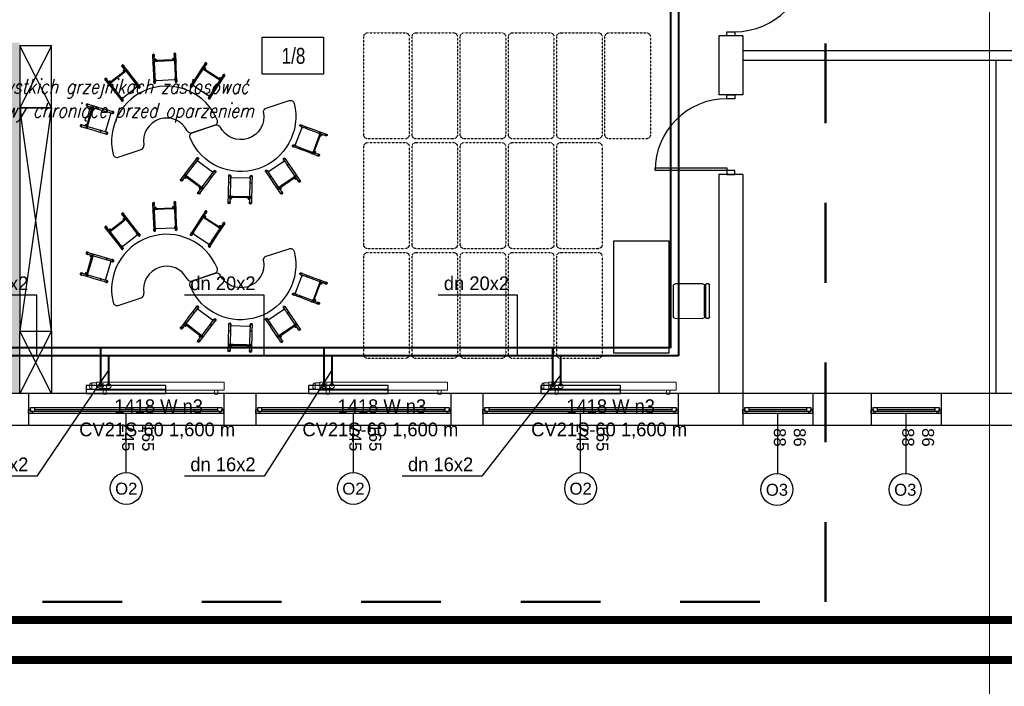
# Model space of a CAD drawing. Header units: millimetres. Extents: x 3698380 to 4312681, y 679670 to 844285.
# Tile 71 of 100: x 4083979 to 4096331, y 777957 to 786313. Entities that reach past the tile are written whole.
import ezdxf
from ezdxf.enums import TextEntityAlignment as Align
from ezdxf.lldxf.tags import DXFTag

# ---------------------------------------------------------------- set-up
doc = ezdxf.new("R2010")
doc.units = ezdxf.units.MM
doc.header["$LTSCALE"] = 10
for name, pattern in [('1', [2, 1, -1]), ('ACAD_ISO03W100', [30, 12, -18]), ('CHSW', [0]), ('drobna przerywana', [0.4, 0.1, -0.1, 0.1, -0.1])]:
    doc.linetypes.add(name, pattern=pattern)
for name, color, linetype in [('__INST_opisy', 3, 'Continuous'), ('_wytyczne ele', 6, 'Continuous'), ('A_bloki', 252, 'Continuous'), ('A_kreskowanie', 8, 'Continuous'), ('A_opis_pom', 3, 'Continuous'), ('A_sc_istn', 252, 'Continuous'), ('A_wymiary', 1, 'Continuous'), ('SAN_Etykiety przewodów CO na rzucie', 7, 'Continuous'), ('SAN_Piony CO na rzucie', 8, 'Continuous')]:
    doc.layers.add(name, color=color, linetype=linetype)
for name, color, linetype, lineweight in [('HVAC_zakres_opracowania', 1, '1', 50), ('SAN_Armatura CO na rozwinięciu', 7, 'Continuous', 13), ('SAN_Armatura CO na rzucie', 7, 'Continuous', 13), ('SAN_Grzejniki CO na rzucie', 7, 'Continuous', 13), ('SAN_Przewody powrotne CO na rzucie', 5, 'Continuous', 40), ('SAN_Przewody zasilające CO na rzucie', 1, 'Continuous', 40)]:
    doc.layers.add(name, color=color, linetype=linetype, lineweight=lineweight)
doc.styles.add('Etykiety przewodów CO na rzucie', font='txt')
doc.styles.add('Grzejniki CO na rzucie', font='txt')
doc.styles.add('ROMANS', font='romans.shx', dxfattribs={"width": 0.8, "oblique": 15})
doc.styles.get("Standard").update_dxf_attribs({"font": 'arial.ttf'})
doc.styles.add('Strzałki', font='ic-isocp.shx', dxfattribs={"width": 0.8})
tags = doc.linetypes.add('DASHED', pattern=[19.05, 12.7, -6.35]).pattern_tags.tags
tags[6:7] = [DXFTag(74, 4), DXFTag(75, 0), DXFTag(340, '0'), DXFTag(46, 1.0), DXFTag(50, 0.0), DXFTag(44, 0.0), DXFTag(45, 0.0)]
tags[4:5] = [DXFTag(74, 4), DXFTag(75, 0), DXFTag(340, '0'), DXFTag(46, 1.0), DXFTag(50, 0.0), DXFTag(44, 0.0), DXFTag(45, 0.0)]
doc.linetypes.add('TRACKS', pattern='A,0.15,[130,ltypeshp.shx,S=0.25,R=0,X=0,Y=0],0.15', length=0.3)

# ---------------------------------------------------------------- blocks, each defined once
blk = doc.blocks.new('*U462')
at = {"color": 252}
for p, q in [((-95, 20), (-100, 20)), ((-100, 15), (-97.5, 15)), ((-97.5, 15), (-97.5, 17.5)), ((-97.5, 17.5), (-95, 17.5)), ((-92.5, 17.5), (-97.5, 17.5)), ((-97.5, 17.5), (-97.5, 12.5)), ((-97.5, 12.5), (-92.5, 12.5)), ((-95, 17.5), (-95, 20)), ((140, 20), (-95, 20)), ((-92.5, 12.5), (-92.5, 17.5)), ((137.5, 17.5), (-92.5, 17.5)), ((-92.5, 15), (137.5, 15)), ((-92.5, 12.5), (137.5, 12.5)), ((-92.5, 12.5), (137.5, 12.5)), ((142.5, 17.5), (137.5, 17.5)), ((137.5, 17.5), (137.5, 12.5)), ((137.5, 12.5), (142.5, 12.5)), ((145, 20), (140, 20)), ((140, 20), (140, 17.5)), ((140, 17.5), (142.5, 17.5)), ((142.5, 17.5), (142.5, 15)), ((142.5, 12.5), (142.5, 17.5)), ((142.5, 15), (145, 15))]:
    blk.add_line(p, q, dxfattribs=at)
for points in [[(-100, 20), (-100, 15), (-97.5, 15)], [(145, 20), (145, 15), (142.5, 15)]]:
    blk.add_lwpolyline(points, dxfattribs=at)
blk = doc.blocks.new('*U338')
at = {"color": 252}
blk.add_lwpolyline([(75, 0), (0, 0)], dxfattribs=at)
for tag, p in [('S', (30, 5)), ('H', (30, -20))]:
    blk.add_attdef(tag, text='', height=15, dxfattribs=at).set_placement(p, align=Align.CENTER)
blk = doc.blocks.new('*U463')
at = {"color": 252}
for p, q in [((-16.5, 20), (-21.5, 20)), ((-21.5, 15), (-19, 15)), ((-19, 15), (-19, 17.5)), ((-19, 17.5), (-16.5, 17.5)), ((-14, 17.5), (-19, 17.5)), ((-19, 17.5), (-19, 12.5)), ((-19, 12.5), (-14, 12.5)), ((-16.5, 17.5), (-16.5, 20)), ((61.5, 20), (-16.5, 20)), ((-14, 12.5), (-14, 17.5)), ((59, 17.5), (-14, 17.5)), ((-14, 15), (59, 15)), ((-14, 12.5), (59, 12.5)), ((-14, 12.5), (59, 12.5)), ((64, 17.5), (59, 17.5)), ((59, 17.5), (59, 12.5)), ((59, 12.5), (64, 12.5)), ((66.5, 20), (61.5, 20)), ((61.5, 20), (61.5, 17.5)), ((61.5, 17.5), (64, 17.5)), ((64, 17.5), (64, 15)), ((64, 12.5), (64, 17.5)), ((64, 15), (66.5, 15))]:
    blk.add_line(p, q, dxfattribs=at)
for points in [[(-21.5, 20), (-21.5, 15), (-19, 15)], [(66.5, 20), (66.5, 15), (64, 15)]]:
    blk.add_lwpolyline(points, dxfattribs=at)
blk = doc.blocks.new('*U469')
at = {"color": 252}
for points in [[(35, 900), (35, 0), (0, 0), (0, 900)], [(-50, -100), (0, -100), (0, 0), (-50, 0)], [(950, 0), (950, -100), (900, -100), (900, 0)]]:
    blk.add_lwpolyline(points, close=True, dxfattribs=at)
blk.add_arc((0, 0), 900, 0, 90, dxfattribs=at)
blk = doc.blocks.new('Stolik banan - czerwony - wys_ 53 cm-1783507-0 PARTER')
at = {"layer": 'A_bloki'}
for p, q in [((-33.6, 69.2), (-63.8, 69.2)), ((63.8, 69.2), (33.6, 69.2))]:
    blk.add_line(p, q, dxfattribs=at)
for centre, radius, start, end in [((-63.8, 64.2), 5, 90, 184.4808), ((0, 69.2), 69, 184.4808, 355.5192), ((-33.6, 64.2), 5, 8.4565, 90), ((0, 69.2), 29, 188.4565, 351.5435), ((33.6, 64.2), 5, 90, 171.5435), ((63.8, 64.2), 5, 355.5192, 90)]:
    blk.add_arc(centre, radius, start, end, dxfattribs=at)
blk = doc.blocks.new('Krzesełko 38 cm - Czerwony-V99-0 PARTER')
at = {"layer": 'A_bloki'}
for p, q in [((-14.7, 7), (-14.7, 5.8)), ((-14.5, 5.8), (-14.5, -2)), ((-13.5, 0), (-8.5, 0)), ((-12.5, 1), (-12.5, 5.8)), ((-12.5, 1), (-12.5, 0)), ((-12.2, 5.8), (-12.2, 7)), ((-10.5, 0.1), (-10.5, 1)), ((10.5, 0.1), (-10.5, 0.1)), ((-8.5, 0), (8.5, 0)), ((8.5, 0), (13.5, 0)), ((10.5, 1), (10.5, 0.1)), ((12.3, 7), (12.3, 5.8)), ((12.5, 5.8), (12.5, 1)), ((12.5, 0), (12.5, 1)), ((14.5, -2), (14.5, 5.8)), ((14.8, 5.8), (14.8, 7)), ((-14.5, -2), (-14.5, -10)), ((-14.5, -10), (-14.5, -18)), ((-13.5, 0), (-13.5, -1)), ((-8.5, -1), (-13.5, -1)), ((-12.5, -2), (-12.5, -1)), ((-12.5, -1.1), (-12.5, -1.9)), ((-12.5, -19.8), (-12.5, -1.9)), ((8.5, -1), (-8.5, -1)), ((13.5, -1), (8.5, -1)), ((12.5, -1), (12.5, -2)), ((12.5, -1.9), (12.5, -1.1)), ((12.5, -1.9), (12.5, -19.8)), ((13.5, -1), (13.5, 0)), ((14.5, -10), (14.5, -2)), ((14.5, -18), (14.5, -10)), ((-14.5, -18), (-14.5, -26.9)), ((-12.5, -19.1), (-12.5, -18)), ((-12.5, -20), (-12.5, -19.8)), ((-12.5, -22.9), (-12.5, -20)), ((-12.5, -26.9), (-12.5, -22.9)), ((12.5, -18), (12.5, -19.1)), ((12.5, -19.8), (12.5, -20)), ((12.5, -20), (12.5, -22.9)), ((12.5, -22.9), (12.5, -26.9)), ((14.5, -26.9), (14.5, -18)), ((-14.7, -25.7), (-14.7, -26.9)), ((-12.2, -26.9), (-12.2, -25.7)), ((-11.1, -24.8), (11.1, -24.8)), ((12.3, -25.7), (12.3, -26.9)), ((14.8, -26.9), (14.8, -25.7))]:
    blk.add_line(p, q, dxfattribs=at)
at = {"layer": 'A_bloki', "flags": 128}
for points in [[(-12.5, -22.9), (-12.5, -23.3), (-12.3, -23.7), (-12.1, -24.1), (-11.8, -24.4), (-11.5, -24.7)], [(11.5, -24.7), (11.8, -24.4), (12.1, -24.1), (12.3, -23.7), (12.5, -23.3), (12.5, -22.9)]]:
    blk.add_lwpolyline(points, dxfattribs=at)
at = {"layer": 'A_bloki'}
for centre, radius, start, end in [((-11.5, 1), 1, 0, 180), ((-11.5, 1), 1, 135, 180), ((-11.5, 1), 1, 180, 255), ((-11.5, 1), 1, 180, 360), ((-11.5, 1), 1, 30, 120), ((-11.5, 1), 1, 300, 0), ((-11.5, 1), 1, 0, 15), ((11.5, 1), 1, 360, 180), ((11.5, 1), 1, 120, 180), ((11.5, 1), 1, 180, 240), ((11.5, 1), 1, 180, 360), ((11.5, 1), 1, 360, 105), ((11.5, 1), 1, 270, 360), ((-10.5, -1.9), 2, 155.582, 180), ((10.5, -1.9), 2, 0, 24.418)]:
    blk.add_arc(centre, radius, start, end, dxfattribs=at)
for centre, major_axis, start_param, end_param in [((-13.5, 7), (-1.25, 0), 3.141593, 6.283185), ((-13.5, 7), (1.25, 0), 3.141593, 3.403392), ((-13.5, 5.8), (1.25, 0), 0, 3.141593), ((-13.5, 5.8), (1.25, 0), 3.141593, 3.77396), ((-13.5, 5.8), (-1, 0), 3.141593, 6.283185), ((-13.5, 5.8), (1.25, 0), 5.650818, 6.283185), ((-13.5, 7), (-1.25, 0), 2.879793, 3.141593), ((13.5, 7), (-1.25, 0), 3.141593, 6.283185), ((13.5, 7), (1.25, 0), 3.141593, 3.403392), ((13.5, 5.8), (1.25, 0), 0, 3.141593), ((13.5, 5.8), (1.25, 0), 3.141593, 3.77396), ((13.5, 5.8), (-1, 0), 3.141593, 6.283185), ((13.5, 5.8), (1.25, 0), 5.650818, 6.283185), ((13.5, 7), (-1.25, 0), 2.879793, 3.141593), ((-13.5, -25.7), (1.25, 0), 2.509225, 3.141593), ((-13.5, -25.7), (1.25, 0), 3.141593, 6.283185), ((-13.5, -26.9), (-1.25, 0), 6.021386, 6.283185), ((-13.5, -26.9), (-1.25, 0), 0, 3.141593), ((-13.5, -25.7), (1.25, 0), 0, 0.632368), ((-13.5, -26.9), (1.25, 0), 0, 0.261799), ((13.5, -25.7), (1.25, 0), 2.509225, 3.141593), ((13.5, -25.7), (1.25, 0), 3.141593, 6.283185), ((13.5, -26.9), (-1.25, 0), 6.100199, 6.283185), ((13.5, -26.9), (-1.25, 0), 0, 3.141593), ((13.5, -25.7), (1.25, 0), 0, 0.632368), ((13.5, -26.9), (1.25, 0), 0, 0.261799)]:
    blk.add_ellipse(centre, major_axis=major_axis, ratio=0.970296, start_param=start_param, end_param=end_param, dxfattribs=at)
for points, knots in [([(-12.5, 1), (-12.5, 1.1), (-12.5, 1.2), (-12.4, 1.4), (-12.4, 1.5), (-12.3, 1.6), (-12.3, 1.6), (-12.2, 1.7), (-12.2, 1.7)], [0, 0, 0, 0, 0.0833333, 0.125, 0.1666667, 0.1875, 0.2083333, 0.25, 0.25, 0.25, 0.25]), ([(-11.8, 0), (-11.8, 0), (-11.9, 0.1), (-12, 0.1), (-12.1, 0.2), (-12.2, 0.2), (-12.2, 0.3), (-12.3, 0.4), (-12.4, 0.5), (-12.4, 0.6), (-12.4, 0.6), (-12.5, 0.8), (-12.5, 0.9), (-12.5, 1)], [0.5833333, 0.5833333, 0.5833333, 0.5833333, 0.625, 0.6666667, 0.7083333, 0.7291667, 0.75, 0.7916667, 0.8333333, 0.8541667, 0.875, 0.9166667, 1, 1, 1, 1]), ([(-12, 1.9), (-12, 1.9), (-11.9, 1.9), (-11.7, 2), (-11.5, 2), (-11.3, 2), (-11.1, 1.9), (-11, 1.9), (-11, 1.9)], [0.3333333, 0.3333333, 0.3333333, 0.3333333, 0.375, 0.4166667, 0.5, 0.5833333, 0.625, 0.6666667, 0.6666667, 0.6666667, 0.6666667]), ([(-10.5, 1), (-10.5, 0.9), (-10.5, 0.8), (-10.6, 0.6), (-10.6, 0.5), (-10.7, 0.4), (-10.7, 0.4), (-10.8, 0.3), (-10.8, 0.2), (-10.9, 0.2), (-11, 0.2), (-11, 0.1)], [0, 0, 0, 0, 0.0833333, 0.125, 0.1666667, 0.1875, 0.2083333, 0.25, 0.2708333, 0.2916667, 0.3333333, 0.3333333, 0.3333333, 0.3333333]), ([(10.5, 1), (10.5, 1.1), (10.5, 1.2), (10.6, 1.4), (10.6, 1.5), (10.7, 1.6), (10.7, 1.6), (10.8, 1.7), (10.8, 1.8), (10.9, 1.8), (11, 1.8), (11, 1.9)], [0, 0, 0, 0, 0.0833333, 0.125, 0.1666667, 0.1875, 0.2083333, 0.25, 0.2708333, 0.2916667, 0.3333333, 0.3333333, 0.3333333, 0.3333333]), ([(11, 0.1), (11, 0.2), (10.9, 0.2), (10.8, 0.2), (10.8, 0.3), (10.7, 0.4), (10.6, 0.5), (10.6, 0.6), (10.6, 0.6), (10.5, 0.8), (10.5, 0.9), (10.5, 1)], [0.6666667, 0.6666667, 0.6666667, 0.6666667, 0.7083333, 0.7291667, 0.75, 0.7916667, 0.8333333, 0.8541667, 0.875, 0.9166667, 1, 1, 1, 1]), ([(11.1, 0), (11, 0), (10.8, 0.1), (10.6, 0.1), (10.5, 0.1)], [0.4285714, 0.4285714, 0.4285714, 0.4285714, 0.5714286, 1, 1, 1, 1]), ([(11.5, 2), (11.6, 2), (11.7, 2), (11.9, 1.9), (12, 1.9), (12, 1.9)], [0.5, 0.5, 0.5, 0.5, 0.5833333, 0.625, 0.6666667, 0.6666667, 0.6666667, 0.6666667]), ([(12.5, 1), (12.5, 0.9), (12.5, 0.8), (12.4, 0.6), (12.4, 0.5), (12.3, 0.4), (12.3, 0.4), (12.2, 0.3), (12.2, 0.2), (12.1, 0.2), (12, 0.1), (11.9, 0.1), (11.7, 0), (11.6, 0), (11.5, 0)], [0, 0, 0, 0, 0.0833333, 0.125, 0.1666667, 0.1875, 0.2083333, 0.25, 0.2708333, 0.2916667, 0.3333333, 0.375, 0.4166667, 0.5, 0.5, 0.5, 0.5]), ([(12.2, 1.7), (12.2, 1.7), (12.3, 1.6), (12.4, 1.5), (12.4, 1.4), (12.4, 1.4), (12.5, 1.2), (12.5, 1.1), (12.5, 1)], [0.75, 0.75, 0.75, 0.75, 0.7916667, 0.8333333, 0.8541667, 0.875, 0.9166667, 1, 1, 1, 1]), ([(-14.5, -2), (-14.5, -1.9), (-14.5, -1.8), (-14.4, -1.7), (-14.4, -1.6), (-14.3, -1.5), (-14.2, -1.4), (-14.1, -1.3), (-14, -1.3), (-13.8, -1.2), (-13.5, -1.2), (-13.2, -1.2), (-13, -1.3), (-12.9, -1.3), (-12.8, -1.4), (-12.7, -1.5), (-12.6, -1.6), (-12.6, -1.7), (-12.5, -1.8), (-12.5, -1.9), (-12.5, -2)], [0, 0, 0, 0, 0.083333, 0.125, 0.166667, 0.208333, 0.25, 0.291667, 0.333333, 0.416667, 0.5, 0.583333, 0.666667, 0.708333, 0.75, 0.791667, 0.833333, 0.875, 0.916667, 1, 1, 1, 1]), ([(12.5, -2), (12.5, -1.9), (12.5, -1.8), (12.6, -1.7), (12.6, -1.6), (12.7, -1.5), (12.8, -1.4), (12.9, -1.3), (13, -1.3), (13.2, -1.2), (13.5, -1.2), (13.8, -1.2), (14, -1.3), (14.1, -1.3), (14.2, -1.4), (14.3, -1.5), (14.4, -1.6), (14.4, -1.7), (14.5, -1.8), (14.5, -1.9), (14.5, -2)], [0, 0, 0, 0, 0.083333, 0.125, 0.166667, 0.208333, 0.25, 0.291667, 0.333333, 0.416667, 0.5, 0.583333, 0.666667, 0.708333, 0.75, 0.791667, 0.833333, 0.875, 0.916667, 1, 1, 1, 1]), ([(-14.5, -18), (-14.5, -18), (-14.5, -18.1), (-14.4, -18.3), (-14.4, -18.4), (-14.3, -18.4), (-14.2, -18.5), (-14.1, -18.6), (-14, -18.7), (-13.8, -18.7), (-13.5, -18.8), (-13.2, -18.7), (-13, -18.7), (-12.9, -18.6), (-12.8, -18.5), (-12.7, -18.4), (-12.6, -18.4), (-12.6, -18.3), (-12.5, -18.1), (-12.5, -18), (-12.5, -18)], [0, 0, 0, 0, 0.083333, 0.125, 0.166667, 0.208333, 0.25, 0.291667, 0.333333, 0.416667, 0.5, 0.583333, 0.666667, 0.708333, 0.75, 0.791667, 0.833333, 0.875, 0.916667, 1, 1, 1, 1]), ([(-11.6, -24.6), (-11.6, -24.6), (-11.6, -24.6), (-11.6, -24.6), (-11.6, -24.6), (-11.6, -24.6), (-11.6, -24.6), (-11.7, -24.6), (-11.7, -24.5), (-11.7, -24.5), (-11.7, -24.5), (-11.7, -24.5), (-11.7, -24.5), (-11.7, -24.5), (-11.8, -24.5), (-11.8, -24.5), (-11.8, -24.4), (-11.9, -24.4), (-11.9, -24.3), (-11.9, -24.3), (-12, -24.3)], [0, 0, 0, 0, 0.071429, 0.107143, 0.142857, 0.178571, 0.214286, 0.25, 0.285714, 0.321429, 0.357143, 0.392857, 0.428571, 0.464286, 0.5, 0.571429, 0.642857, 0.714286, 0.857143, 1, 1, 1, 1]), ([(-11.5, -24.7), (-11.5, -24.7), (-11.4, -24.7), (-11.4, -24.7), (-11.4, -24.7), (-11.3, -24.7), (-11.3, -24.7), (-11.3, -24.7), (-11.3, -24.8), (-11.3, -24.8), (-11.3, -24.8), (-11.2, -24.8), (-11.2, -24.8), (-11.2, -24.8), (-11.2, -24.8), (-11.2, -24.8), (-11.2, -24.8), (-11.2, -24.8), (-11.1, -24.8), (-11.1, -24.8), (-11.1, -24.8), (-11.1, -24.8), (-11.1, -24.8)], [0, 0, 0, 0, 0.1428571, 0.2142857, 0.25, 0.2857143, 0.3214286, 0.3571429, 0.3928571, 0.4285714, 0.4642857, 0.5, 0.5357143, 0.5714286, 0.6071429, 0.6428571, 0.6785714, 0.7142857, 0.75, 0.7857143, 0.8214286, 0.8571429, 0.8571429, 0.8571429, 0.8571429]), ([(11.1, -24.8), (11.1, -24.8), (11.1, -24.8), (11.1, -24.8), (11.1, -24.8), (11.2, -24.8), (11.2, -24.8), (11.2, -24.8), (11.2, -24.8), (11.2, -24.8), (11.2, -24.8), (11.2, -24.8), (11.3, -24.8), (11.3, -24.8), (11.3, -24.8), (11.3, -24.7), (11.3, -24.7), (11.3, -24.7), (11.4, -24.7), (11.4, -24.7), (11.4, -24.7), (11.5, -24.7), (11.5, -24.7)], [0.1428571, 0.1428571, 0.1428571, 0.1428571, 0.1785714, 0.2142857, 0.25, 0.2857143, 0.3214286, 0.3571429, 0.3928571, 0.4285714, 0.4642857, 0.5, 0.5357143, 0.5714286, 0.6071429, 0.6428571, 0.6785714, 0.7142857, 0.75, 0.7857143, 0.8571429, 1, 1, 1, 1]), ([(12, -24.3), (11.9, -24.3), (11.9, -24.3), (11.9, -24.4), (11.8, -24.4), (11.8, -24.5), (11.8, -24.5), (11.7, -24.5), (11.7, -24.5), (11.7, -24.5), (11.7, -24.5), (11.7, -24.5), (11.7, -24.5), (11.7, -24.6), (11.6, -24.6), (11.6, -24.6), (11.6, -24.6), (11.6, -24.6), (11.6, -24.6), (11.6, -24.6), (11.6, -24.6)], [0, 0, 0, 0, 0.142857, 0.285714, 0.357143, 0.428571, 0.5, 0.535714, 0.571429, 0.607143, 0.642857, 0.678571, 0.714286, 0.75, 0.785714, 0.821429, 0.857143, 0.892857, 0.928571, 1, 1, 1, 1]), ([(12.5, -18), (12.5, -18), (12.5, -18.1), (12.6, -18.3), (12.6, -18.4), (12.7, -18.4), (12.8, -18.5), (12.9, -18.6), (13, -18.7), (13.2, -18.7), (13.5, -18.8), (13.8, -18.7), (14, -18.7), (14.1, -18.6), (14.2, -18.5), (14.3, -18.4), (14.4, -18.4), (14.4, -18.3), (14.5, -18.1), (14.5, -18), (14.5, -18)], [0, 0, 0, 0, 0.083333, 0.125, 0.166667, 0.208333, 0.25, 0.291667, 0.333333, 0.416667, 0.5, 0.583333, 0.666667, 0.708333, 0.75, 0.791667, 0.833333, 0.875, 0.916667, 1, 1, 1, 1])]:
    blk.add_open_spline(points, degree=3, knots=knots, dxfattribs=at)
for points in [[(-10.5, 0.1), (-10.5, 0.1), (-10.6, 0.1), (-10.8, 0.1), (-10.9, 0.1), (-11, 0), (-11.1, 0)], [(-10.8, 1.7), (-10.8, 1.7), (-10.7, 1.6), (-10.7, 1.5), (-10.6, 1.5)], [(-10.5, 1.3), (-10.5, 1.2), (-10.5, 1.1), (-10.5, 1)]]:
    blk.add_open_spline(points, degree=3, dxfattribs=at)
blk = doc.blocks.new('Krzesło Breuera - Krzesło Breuera-V3-1 PIĘTRO')
at = {"layer": 'A_bloki'}
for p, q in [((-21.6, 17.6), (-21.6, 20.1)), ((-21.6, -21.6), (-21.6, 12.7)), ((-20.3, 21.3), (20.3, 21.3)), ((20.3, 16.3), (-20.3, 16.3)), ((-19.1, 15.2), (19, 15.2)), ((21.6, 20.1), (21.6, 17.6)), ((21.6, 12.7), (21.6, -21.6)), ((19, -24.1), (-19.1, -24.1))]:
    blk.add_line(p, q, dxfattribs=at)
for centre, radius, start, end in [((-20.3, 20.1), 1.27, 90, 180), ((-20.3, 17.6), 1.27, 180, 270), ((-19.1, 12.7), 2.54, 90, 180), ((19, 12.7), 2.54, 0, 90), ((20.3, 20.1), 1.27, 0, 90), ((20.3, 17.6), 1.27, 270, 0), ((-19.1, -21.6), 2.54, 180, 270), ((19, -21.6), 2.54, 270, 0)]:
    blk.add_arc(centre, radius, start, end, dxfattribs=at)
blk = doc.blocks.new('CFU')
at = {"layer": 'A_bloki'}
for p, q in [((64156, -676318), (64556, -675538)), ((64156, -675538), (64556, -676318))]:
    blk.add_line(p, q, dxfattribs=at)
blk.add_lwpolyline([(64556, -676318), (64156, -676318), (64156, -675538), (64556, -675538)], close=True, dxfattribs=at)
blk = doc.blocks.new('NJIOVGYGV')
at = {"layer": 'A_bloki'}
for p, q in [((64156, -679118), (64556, -676318)), ((64156, -676318), (64556, -679118))]:
    blk.add_line(p, q, dxfattribs=at)
blk.add_lwpolyline([(64156, -676318), (64556, -676318), (64556, -679118), (64156, -679118)], close=True, dxfattribs=at)
blk = doc.blocks.new('gvjgvy')
at = {"layer": 'A_bloki', "linetype": 'drobna przerywana'}
for p, q in [((192734, -595318), (192734, -595788)), ((194014, -595268), (192784, -595268)), ((194064, -595788), (194064, -595318)), ((192784, -595838), (194014, -595838))]:
    blk.add_line(p, q, dxfattribs=at)
for centre, start, end in [((192784, -595318), 90, 180), ((194014, -595318), 0, 90), ((192784, -595788), 180, 270), ((194014, -595788), 270, 0)]:
    blk.add_arc(centre, 50, start, end, dxfattribs=at)
blk = doc.blocks.new('d')
at = {"layer": 'A_kreskowanie', "ltscale": 2}
h = blk.add_hatch(color=252, dxfattribs=at)
h.dxf.hatch_style = 1
h.paths.add_polyline_path([(3731432.76, 791007.02), (3731312.76, 791007.02), (3731312.76, 789647.02), (3731432.76, 789647.02)])
h.paths.add_polyline_path([(3732874.74, 789327.02), (3732874.74, 789347.02), (3731432.76, 789347.02), (3731432.76, 789227.02), (3732874.74, 789227.02)])
h.paths.add_polyline_path([(3732754.74, 789227.02), (3732634.74, 789227.02), (3732634.74, 789127.02), (3732754.74, 789127.02)])
h.paths.add_polyline_path([(3734281.53, 789347.02), (3733874.74, 789347.02), (3733874.74, 789227.02), (3734281.53, 789227.02)])
h.paths.add_polyline_path([(3734161.53, 791007.02), (3734041.53, 791007.02), (3734041.53, 790927.02), (3734041.53, 790357.02), (3734041.53, 789347.02), (3734161.53, 789347.02)])
h.paths.add_polyline_path([(3736381.9, 791007.02), (3736261.9, 791007.02), (3736261.9, 789347.02), (3735463.65, 789347.02), (3735314.74, 789347.02), (3735314.74, 789227.02), (3736381.9, 789227.02)])
h.paths.add_polyline_path([(3735583.65, 789227.02), (3735463.65, 789227.02), (3735463.65, 787727.02), (3735583.65, 787727.02)])
h.paths.add_polyline_path([(3732754.74, 788122.56), (3732634.74, 788122.56), (3732634.74, 787727.02), (3732754.74, 787727.02)])
h.paths.add_polyline_path([(3731432.76, 789527.02), (3731312.76, 789527.02), (3731312.76, 787727.02), (3731432.76, 787727.02)])
h.paths.add_polyline_path([(3730049.12, 787727.02), (3729235.08, 787727.02), (3729235.08, 787627.02), (3729285.08, 787627.02), (3729285.08, 787527.02, 0.02784244), (3729290.65, 787427.02), (3730049.12, 787427.02)])
h.paths.add_polyline_path([(3729285.08, 787527.02), (3729235.08, 787527.02), (3729235.08, 787427.02), (3729290.65, 787427.02, -0.02784244)], flags=17)
h.paths.add_polyline_path([(3729285.08, 787627.02), (3729235.08, 787627.02), (3729235.08, 787527.02), (3729285.08, 787527.02)], flags=17)
h.paths.add_polyline_path([(3729114.74, 784607.02), (3728714.74, 784607.02), (3728714.74, 783607.02), (3729114.74, 783607.02)])
h.paths.add_polyline_path([(3729220.66, 783607.02), (3729114.74, 783607.02), (3729114.74, 783487.02), (3729220.66, 783487.02)])
h.paths.add_polyline_path([(3729309.74, 783607.02), (3729220.66, 783607.02), (3729220.66, 783487.02), (3729309.74, 783487.02)])
h.paths.add_polyline_path([(3732204.74, 783607.02), (3730709.74, 783607.02), (3730709.74, 783487.02), (3732204.74, 783487.02)])
h.paths.add_polyline_path([(3732324.74, 783707.02), (3732204.74, 783707.02), (3732204.74, 781627.02), (3732324.74, 781627.02)])
h.paths.add_polyline_path([(3735344.74, 786027.02), (3735224.74, 786027.02), (3732324.74, 786027.02), (3732324.74, 785907.02), (3735224.74, 785907.02), (3735224.74, 781627.02), (3735344.74, 781627.02)])
h.paths.add_polyline_path([(3744114.74, 791127.02), (3735314.74, 791127.02), (3735314.74, 791007.02), (3744114.74, 791007.02)])
h.paths.add_polyline_path([(3740100.05, 791007.02), (3739980.05, 791007.02), (3739980.05, 787727.02), (3740100.05, 787727.02)])
h.paths.add_polyline_path([(3742214.74, 791007.02), (3742094.74, 791007.02), (3742094.74, 787727.02), (3742214.74, 787727.02)])
h.paths.add_polyline_path([(3727024.74, 793327.02), (3726904.74, 793327.02), (3726904.74, 789127.02), (3727024.74, 789127.02)])
at = {"color": 252, "lineweight": 9}
blk.add_line((3747510.58, 823353.19), (3747510.58, 775173.19), dxfattribs=at)
at = {"layer": 'A_bloki', "color": 252}
blk.add_lwpolyline([(3742792.66, 783538.99), (3742792.66, 782138.99), (3743492.66, 782138.99), (3743492.66, 783538.99)], close=True, dxfattribs=at)
at = {"layer": 'A_opis_pom', "color": 252, "ltscale": 2}
blk.add_lwpolyline([(3738386.19, 786094.11), (3739155.12, 786094.11), (3739155.12, 785628.68), (3738386.19, 785628.68)], close=True, dxfattribs=at)
at = {"layer": 'A_sc_istn', "color": 252}
for points in [[(3744114.74, 786112.59), (3744114.74, 785372.8)], [(3744414.74, 786112.59), (3744114.74, 786112.59)], [(3744414.74, 786112.59), (3744414.74, 785372.8)], [(3744414.74, 785927.02), (3746834.74, 785927.02)], [(3746834.74, 785927.02), (3748199.74, 785927.02)], [(3744414.74, 785807.02), (3746834.74, 785807.02)], [(3746834.74, 785807.02), (3748199.74, 785807.02)], [(3747594.74, 781627.02), (3747594.74, 785807.02)], [(3744414.74, 785372.8), (3744114.74, 785372.8)], [(3744114.74, 784372.8), (3744114.74, 781627.02)], [(3744414.74, 784372.8), (3744114.74, 784372.8)], [(3744414.74, 784372.8), (3744414.74, 781627.02)], [(3748199.74, 781627.02), (3730709.74, 781627.02)], [(3735454.74, 781627.02), (3735454.74, 781227.02)], [(3737904.74, 781627.02), (3737904.74, 781227.02)], [(3738304.74, 781627.02), (3738304.74, 781227.02)], [(3740754.74, 781627.02), (3740754.74, 781227.02)], [(3741154.74, 781627.02), (3741154.74, 781227.02)], [(3743604.74, 781627.02), (3743604.74, 781227.02)], [(3744414.74, 781627.02), (3744414.74, 781227.02)], [(3745294.74, 781627.02), (3745294.74, 781227.02)], [(3746024.74, 781627.02), (3746024.74, 781227.02)], [(3746904.74, 781627.02), (3746904.74, 781227.02)], [(3748199.74, 781227.02), (3730709.74, 781227.02)]]:
    blk.add_lwpolyline(points, dxfattribs=at)
for points in [[(3744214.74, 785372.8), (3744314.74, 785372.8), (3744314.74, 785322.8), (3744214.74, 785322.8)], [(3743314.74, 784457.8), (3744214.74, 784457.8), (3744214.74, 784422.8), (3743314.74, 784422.8)], [(3744314.74, 784372.8), (3744314.74, 784422.8), (3744214.74, 784422.8), (3744214.74, 784372.8)], [(3737179.74, 781727.02), (3736179.74, 781727.02), (3736179.74, 781627.02), (3737179.74, 781627.02)], [(3739966.9, 781727.02), (3738966.9, 781727.02), (3738966.9, 781627.02), (3739966.9, 781627.02)], [(3742879.74, 781727.02), (3741879.74, 781727.02), (3741879.74, 781627.02), (3742879.74, 781627.02)]]:
    blk.add_lwpolyline(points, close=True, dxfattribs=at)
at = {"layer": 'A_sc_istn', "color": 252, "linetype": 'TRACKS', "ltscale": 20}
for points in [[(3737179.74, 781677.02), (3736179.74, 781677.02)], [(3739966.9, 781677.02), (3738966.9, 781677.02)], [(3742879.74, 781677.02), (3741879.74, 781677.02)]]:
    blk.add_lwpolyline(points, dxfattribs=at)
at = {"layer": 'A_sc_istn', "color": 252}
for centre in [(3736681.05, 780437.26), (3739531.05, 780437.26), (3742381.05, 780437.26), (3744843.11, 780423.26), (3746453.11, 780423.26)]:
    blk.add_circle(centre, 200, dxfattribs=at)
blk.add_arc((3744214.74, 784422.8), 900, 90, 180, dxfattribs=at)
at = {"layer": 'A_bloki', "color": 252, "xscale": -1, "rotation": 270}
for p in [(4335498.8, 592085.88), (4336103.8, 592085.88), (4336708.8, 592085.88), (4337313.8, 592085.88), (4337918.8, 592085.88), (4338523.8, 592085.88), (4335498.8, 590708.94), (4336103.8, 590708.94), (4336708.8, 590708.94), (4337313.8, 590708.94), (4337918.8, 590708.94), (4335498.8, 589332), (4336103.8, 589332), (4336708.8, 589332), (4337313.8, 589332), (4337918.8, 589332)]:
    blk.add_blockref('gvjgvy', p, dxfattribs=at)
at = {"layer": 'A_bloki', "color": 252, "xscale": -1}
for name in ['CFU', 'NJIOVGYGV']:
    blk.add_blockref(name, (3799900.25, 1461524.98), dxfattribs=at)
at = {"layer": 'A_bloki', "color": 252}
for name, p, xscale, yscale, zscale, rotation in [('Krzesełko 38 cm - Czerwony-V99-0 PARTER', (3737159.85, 785804.59), 10, 10, 10, 2.530423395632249), ('Krzesełko 38 cm - Czerwony-V99-0 PARTER', (3737755.4, 785631.12), 10, 10, 10, 327.0319375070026), ('Stolik banan - czerwony - wys_ 53 cm-1783507-0 PARTER', (3736969.19, 785447.3), 10.00000000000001, 10.00000000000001, 10.00000000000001, 198.3487556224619), ('Krzesełko 38 cm - Czerwony-V99-0 PARTER', (3736572.68, 785597.06), 9.999999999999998, 9.999999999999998, 9.999999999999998, 38.18098036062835), ('Stolik banan - czerwony - wys_ 53 cm-1783507-0 PARTER', (3738335.71, 784442.52), -9.999999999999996, 9.999999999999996, 9.999999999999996, 18.34875562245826), ('Krzesełko 38 cm - Czerwony-V99-0 PARTER', (3736218.61, 785094.51), 9.999999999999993, 9.999999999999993, 9.999999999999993, 73.72347286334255), ('Krzesełko 38 cm - Czerwony-V99-0 PARTER', (3739075.93, 784764.96), -10.00000000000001, 10.00000000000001, 10.00000000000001, 249.6655737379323), ('Krzesełko 38 cm - Czerwony-V99-0 PARTER', (3737523.06, 784276.85), -10, 10, 10, 142.9740383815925), ('Krzesełko 38 cm - Czerwony-V99-0 PARTER', (3738702.09, 784269.98), -9.999999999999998, 9.999999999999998, 9.999999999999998, 214.1670878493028), ('Krzesełko 38 cm - Czerwony-V99-0 PARTER', (3738107.27, 784085.48), -9.999999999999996, 9.999999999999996, 9.999999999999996, 178.5165308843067), ('Krzesełko 38 cm - Czerwony-V99-0 PARTER', (3737159.85, 783947.1), 10, 10, 10, 2.530423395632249), ('Stolik banan - czerwony - wys_ 53 cm-1783507-0 PARTER', (3736969.19, 783589.81), 10.00000000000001, 10.00000000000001, 10.00000000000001, 198.3487556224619), ('Krzesełko 38 cm - Czerwony-V99-0 PARTER', (3736572.68, 783739.57), 9.999999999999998, 9.999999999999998, 9.999999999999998, 38.18098036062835), ('Krzesełko 38 cm - Czerwony-V99-0 PARTER', (3737755.4, 783773.63), 10, 10, 10, 327.0319375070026), ('Stolik banan - czerwony - wys_ 53 cm-1783507-0 PARTER', (3738335.71, 782585.02), -9.999999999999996, 9.999999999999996, 9.999999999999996, 18.34875562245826), ('Krzesełko 38 cm - Czerwony-V99-0 PARTER', (3736218.61, 783237.01), 9.999999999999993, 9.999999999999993, 9.999999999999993, 73.72347286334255), ('Krzesełko 38 cm - Czerwony-V99-0 PARTER', (3739075.93, 782907.47), -10.00000000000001, 10.00000000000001, 10.00000000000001, 249.6655737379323), ('Krzesło Breuera - Krzesło Breuera-V3-1 PIĘTRO', (3743784.35, 782785.68), -10, 10, 10, 270.0242200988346), ('Krzesełko 38 cm - Czerwony-V99-0 PARTER', (3737523.06, 782419.36), -10, 10, 10, 142.9740383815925), ('Krzesełko 38 cm - Czerwony-V99-0 PARTER', (3738702.09, 782412.49), -9.999999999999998, 9.999999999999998, 9.999999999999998, 214.1670878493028), ('Krzesełko 38 cm - Czerwony-V99-0 PARTER', (3738107.27, 782227.99), -9.999999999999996, 9.999999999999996, 9.999999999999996, 178.5165308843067)]:
    blk.add_blockref(name, p, dxfattribs=dict(at, xscale=xscale, yscale=yscale, zscale=zscale, rotation=rotation))
at = {"layer": 'A_bloki', "color": 252, "rotation": 180}
blk.add_blockref('CFU', (3799900.25, 106089.06), dxfattribs=at)
at = {"layer": 'A_sc_istn', "color": 252, "rotation": 270}
blk.add_blockref('*U469', (3744314.74, 787062.59), dxfattribs=at)
at = {"layer": 'A_sc_istn', "color": 252, "xscale": -10, "yscale": 10, "zscale": 10, "rotation": 180}
for name, p in [('*U462', (3736454.74, 781576.99)), ('*U462', (3739304.74, 781576.99)), ('*U462', (3742154.74, 781576.99)), ('*U463', (3744629.74, 781576.99)), ('*U463', (3746239.74, 781576.99))]:
    blk.add_blockref(name, p, dxfattribs=at)
at = {"layer": 'A_sc_istn', "color": 252, "linetype": 'ACAD_ISO03W100'}
ref = blk.add_blockref('*U338', (3736679.74, 781377), dxfattribs=dict(at, xscale=-10, yscale=10, zscale=10, rotation=90))
ref.add_attrib('S', '245', dxfattribs={"layer": '0', "color": 252, "height": 150, "rotation": 270}).set_placement((3736629.74, 781077), align=Align.CENTER)
ref.add_attrib('H', '165', dxfattribs={"layer": '0', "color": 252, "height": 150, "rotation": 270}).set_placement((3736879.74, 781077), align=Align.CENTER)
ref = blk.add_blockref('*U338', (3739529.74, 781377), dxfattribs=dict(at, xscale=-10, yscale=10, zscale=10, rotation=90))
ref.add_attrib('S', '245', dxfattribs={"layer": '0', "color": 252, "height": 150, "rotation": 270}).set_placement((3739479.74, 781077), align=Align.CENTER)
ref.add_attrib('H', '165', dxfattribs={"layer": '0', "color": 252, "height": 150, "rotation": 270}).set_placement((3739729.74, 781077), align=Align.CENTER)
ref = blk.add_blockref('*U338', (3742379.74, 781377), dxfattribs=dict(at, xscale=-10, yscale=10, zscale=10, rotation=90))
ref.add_attrib('S', '245', dxfattribs={"layer": '0', "color": 252, "height": 150, "rotation": 270}).set_placement((3742329.74, 781077), align=Align.CENTER)
ref.add_attrib('H', '165', dxfattribs={"layer": '0', "color": 252, "height": 150, "rotation": 270}).set_placement((3742579.74, 781077), align=Align.CENTER)
ref = blk.add_blockref('*U338', (3744854.74, 781377), dxfattribs=dict(at, xscale=-10, yscale=10, zscale=10, rotation=90))
ref.add_attrib('S', '88', dxfattribs={"layer": '0', "color": 252, "height": 150, "rotation": 270}).set_placement((3744804.74, 781077), align=Align.CENTER)
ref.add_attrib('H', '86', dxfattribs={"layer": '0', "color": 252, "height": 150, "rotation": 270}).set_placement((3745054.74, 781077), align=Align.CENTER)
ref = blk.add_blockref('*U338', (3746464.74, 781377), dxfattribs=dict(at, xscale=-10, yscale=10, zscale=10, rotation=90))
ref.add_attrib('S', '88', dxfattribs={"layer": '0', "color": 252, "height": 150, "rotation": 270}).set_placement((3746414.74, 781077), align=Align.CENTER)
ref.add_attrib('H', '86', dxfattribs={"layer": '0', "color": 252, "height": 150, "rotation": 270}).set_placement((3746664.74, 781077), align=Align.CENTER)
at = {"layer": 'A_sc_istn', "color": 252, "char_height": 300, "attachment_point": 7}
for s, insert in [('{\\H0.5x;O2}', (3736541.34, 780357.3)), ('{\\H0.5x;O2}', (3739391.34, 780357.3)), ('{\\H0.5x;O2}', (3742241.34, 780357.3)), ('{\\H0.5x;O3}', (3744703.4, 780343.3)), ('{\\H0.5x;O3}', (3746313.4, 780343.3))]:
    blk.add_mtext_dynamic_manual_height_columns(s, width=232.5953, gutter_width=12.5, heights=[0], dxfattribs=dict(at, insert=insert))
at = {"layer": 'A_opis_pom', "color": 252, "insert": (3738779.18, 785858.94), "char_height": 200, "attachment_point": 5, "style": 'Strzałki', "bg_fill": 3, "box_fill_scale": 1.2, "bg_fill_color": 256, "bg_fill_transparency": 10554628}
blk.add_mtext('1/8', dxfattribs=at)
blk = doc.blocks.new('A$C77EF4F1D')
at = {"layer": 'HVAC_zakres_opracowania', "color": 2, "ltscale": 100}
for p, q in [((16739, -14311), (16739, 1835)), ((-1085, -14311), (16739, -14311))]:
    blk.add_line(p, q, dxfattribs=at)
blk = doc.blocks.new('PLYVK_P_ALH_RIGHT_P_60_5_160_30_10')
at = {"layer": 'SAN_Grzejniki CO na rzucie', "color": 9, "true_color": 0x000009}
for p, q in [((770, -70), (670, -70)), ((770, -110), (670, -110)), ((770, -90), (710, -90)), ((770, -130), (710, -130))]:
    blk.add_line(p, q, dxfattribs=at)
at = {"layer": 'SAN_Grzejniki CO na rzucie', "true_color": 0x000000}
for points in [[(-720, -50), (-720, 0), (-680, 0), (-680, -50)], [(680, -50), (680, 0), (720, 0), (720, -50)], [(-800, -150), (800, -150), (800, -50), (-800, -50), (-800, -150)]]:
    blk.add_lwpolyline(points, dxfattribs=at)
blk = doc.blocks.new('VERTPIPECOSUPPLY_P')
at = {"layer": 'SAN_Przewody zasilające CO na rzucie', "lineweight": 13, "true_color": 0x000000}
blk.add_circle((0, 0), 30, dxfattribs=at)
blk = doc.blocks.new('VERTPIPECORETURN_P')
at = {"layer": 'SAN_Przewody powrotne CO na rzucie', "lineweight": 13, "true_color": 0x000000}
blk.add_circle((0, 0), 30, dxfattribs=at)
blk = doc.blocks.new('ZTGRZVK_P')
at = {"layer": 'SAN_Armatura CO na rozwinięciu', "true_color": 0x000000}
blk.add_lwpolyline([(50, 40), (110, 40), (110, -40), (50, -40), (50, 40)], dxfattribs=at)
blk.add_ellipse((110, 0), major_axis=(0, 40), ratio=0.75, start_param=3.141593, end_param=6.283185, dxfattribs=at)

msp = doc.modelspace()

# ---------------------------------------------------------------- block references
at = {"layer": 'A_wymiary'}
msp.add_blockref('d', (348635, 0), dxfattribs=at)

# ---------------------------------------------------------------- next in the draw order: linework, layer by layer
at = {"layer": '__INST_opisy', "ltscale": 2, "const_width": 100}
msp.add_lwpolyline([(4067008, 807988), (4109008, 807988), (4109008, 778288), (4067008, 778288), (4067008, 807988)], dxfattribs=at)
msp.add_lwpolyline([(4067508, 807488), (4108508, 807488), (4108508, 778788), (4067508, 778788)], close=True, dxfattribs=at)
at = {"layer": 'SAN_Etykiety przewodów CO na rzucie', "true_color": 0x000000}
for p, q in [((4084195, 782859), (4083197, 782859)), ((4084195, 782099), (4084195, 782859)), ((4087045, 782859), (4086047, 782859)), ((4087045, 782099), (4087045, 782859)), ((4090225, 782859), (4089227, 782859)), ((4090225, 782099), (4090225, 782859)), ((4085095, 781919), (4084195, 780589)), ((4087895, 781919), (4087045, 780589)), ((4090765, 781859), (4089775, 780589)), ((4084195, 780589), (4083197, 780589)), ((4087045, 780589), (4086047, 780589)), ((4089775, 780589), (4088777, 780589))]:
    msp.add_line(p, q, dxfattribs=at)
at = {"layer": 'SAN_Grzejniki CO na rzucie', "true_color": 0x000000}
for p, q in [((4084745, 781519), (4084745, 781519)), ((4087545, 781519), (4087545, 781519)), ((4090415, 781519), (4090415, 781519)), ((4085745, 781318), (4085745, 781318)), ((4088545, 781318), (4088545, 781318)), ((4091415, 781318), (4091415, 781318))]:
    msp.add_line(p, q, dxfattribs=at)
at = {"layer": 'SAN_Przewody powrotne CO na rzucie', "linetype": 'DASHED', "true_color": 0x000000}
for p, q in [((4092145, 790619), (4092145, 782199)), ((4084995, 782199), (4082145, 782199)), ((4084995, 782199), (4084995, 781719)), ((4087795, 782199), (4084995, 782199)), ((4087795, 782199), (4087795, 781719)), ((4090665, 782199), (4087795, 782199)), ((4090665, 782199), (4090665, 781719)), ((4092145, 782199), (4090665, 782199))]:
    msp.add_line(p, q, dxfattribs=at)
at = {"layer": 'SAN_Przewody zasilające CO na rzucie', "linetype": 'CHSW', "true_color": 0x000000}
for p, q in [((4092245, 790519), (4092245, 782099)), ((4085095, 782099), (4082245, 782099)), ((4085095, 782099), (4085095, 781719)), ((4087895, 782099), (4085095, 782099)), ((4087895, 782099), (4087895, 781719)), ((4090765, 782099), (4087895, 782099)), ((4090765, 782099), (4090765, 781719)), ((4092245, 782099), (4090765, 782099))]:
    msp.add_line(p, q, dxfattribs=at)

# ---------------------------------------------------------------- next in the draw order: block references
at = {"layer": '_wytyczne ele', "color": 2, "ltscale": 2}
msp.add_blockref('A$C77EF4F1D', (4077349, 793327), dxfattribs=at)
at = {"layer": 'SAN_Armatura CO na rzucie', "true_color": 0x000000, "rotation": 180}
for p in [(4084995, 781719), (4087795, 781719), (4090665, 781719)]:
    msp.add_blockref('ZTGRZVK_P', p, dxfattribs=at)
at = {"layer": 'SAN_Grzejniki CO na rzucie', "true_color": 0x000000, "rotation": 180}
for p in [(4085745, 781619), (4088545, 781619), (4091415, 781619)]:
    msp.add_blockref('PLYVK_P_ALH_RIGHT_P_60_5_160_30_10', p, dxfattribs=at)
at = {"layer": 'SAN_Piony CO na rzucie', "true_color": 0x000000}
for name, p in [('VERTPIPECORETURN_P', (4084995, 781719)), ('VERTPIPECOSUPPLY_P', (4085095, 781719)), ('VERTPIPECORETURN_P', (4087795, 781719)), ('VERTPIPECOSUPPLY_P', (4087895, 781719)), ('VERTPIPECORETURN_P', (4090665, 781719)), ('VERTPIPECOSUPPLY_P', (4090765, 781719))]:
    msp.add_blockref(name, p, dxfattribs=at)

# ---------------------------------------------------------------- next in the draw order: texts
at = {"layer": '__INST_opisy', "insert": (4083119, 785568), "char_height": 180, "width": 4349.01, "attachment_point": 1, "rotation": 359.97, "style": 'ROMANS'}
msp.add_mtext('na wszystkich grzejnikach zastosować zabudowy chroniące przed oparzeniem', dxfattribs=at)
at = {"layer": 'SAN_Etykiety przewodów CO na rzucie', "true_color": 0x000000, "style": 'Etykiety przewodów CO na rzucie'}
for s, p in [('dn 16x2', (4083270, 782923)), ('dn 20x2', (4086120, 782923)), ('dn 20x2', (4089300, 782923)), ('dn 16x2', (4083270, 780653)), ('dn 16x2', (4086120, 780653)), ('dn 16x2', (4088850, 780653))]:
    msp.add_text(s, height=172, dxfattribs=at).set_placement(p)
at = {"layer": 'SAN_Grzejniki CO na rzucie', "true_color": 0x000000, "style": 'Grzejniki CO na rzucie'}
for s, p in [('1418 W n3', (4085166, 781382)), ('1418 W n3', (4087966, 781382)), ('1418 W n3', (4090836, 781382)), ('CV21S-60 1,600 m', (4084726, 781091)), ('CV21S-60 1,600 m', (4087526, 781091)), ('CV21S-60 1,600 m', (4090396, 781091))]:
    msp.add_text(s, height=172, dxfattribs=at).set_placement(p)

doc.saveas('drawing.dxf')
